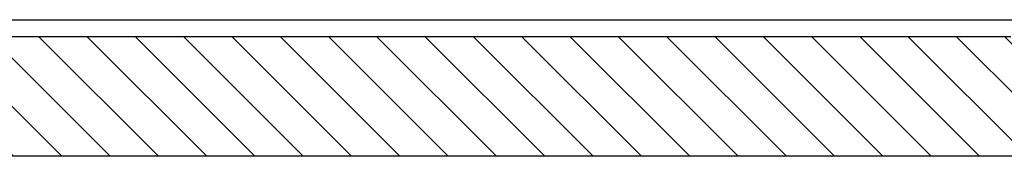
# Model space of a CAD drawing. Extents: x -1809 to 6113, y -4129 to 1471.
# Tile 83 of 197: x 3075.41 to 3104.24, y -2822.54 to -2818.54. Entities that reach past the tile are written whole.
import ezdxf

# ---------------------------------------------------------------- set-up
doc = ezdxf.new("R2010")
doc.units = 0
doc.linetypes.add('DASHED', pattern=[15, 7, -8])
doc.layers.get('0').update_dxf_attribs({"linetype": 'CONTINUOUS'})
doc.layers.add('1', color=7, linetype='CONTINUOUS')

# ---------------------------------------------------------------- blocks, each defined once
blk = doc.blocks.new('Z-STACK', base_point=(-660.966, -2918.356))
at = {"linetype": 'CONTINUOUS'}
h = blk.add_hatch(dxfattribs=at)
h.set_pattern_fill('USER', color=3, angle=135, pattern_type=0)
h.set_pattern_definition([(135, (-1117.57, -6668.1354), (-0.70710678, -0.70710678), [])])
h.paths.add_polyline_path([(3010.9, -2819.043), (3010.497, -2819.043), (3009.59, -2819.043), (3009.59, -2822.543), (3287.032, -2822.543), (3287.032, -2819.043), (3286.126, -2819.043), (3285.723, -2819.043), (3282.161, -2819.043), (3281.161, -2819.043), (3280.779, -2819.043), (3279.993, -2819.043), (3279.621, -2819.043), (3279.521, -2819.043), (3279.499, -2819.043), (3278.921, -2819.043), (3278.621, -2819.043), (3277.081, -2819.043), (3276.993, -2819.043), (3276.503, -2819.043), (3276.081, -2819.043), (3274.819, -2819.043), (3273.711, -2819.043), (3273.011, -2819.043), (3272.809, -2819.043), (3272.452, -2819.043), (3272.255, -2819.043), (3272.002, -2819.043), (3270.335, -2819.043), (3266.457, -2819.043), (3266.052, -2819.043), (3265.332, -2819.043), (3264.907, -2819.043), (3264.877, -2819.043), (3264.157, -2819.043), (3263.436, -2819.043), (3263.407, -2819.043), (3262.982, -2819.043), (3262.261, -2819.043), (3261.857, -2819.043), (3252.163, -2819.043), (3251.88, -2819.043), (3244.655, -2819.043), (3244.45, -2819.043), (3244.166, -2819.043), (3243.24, -2819.043), (3240.4, -2819.043), (3240.116, -2819.043), (3236.479, -2819.043), (3231.693, -2819.043), (3220.517, -2819.043), (3218.964, -2819.043), (3210.397, -2819.043), (3209.895, -2819.043), (3205.998, -2819.043), (3205.508, -2819.043), (3201.007, -2819.043), (3197.479, -2819.043), (3195.615, -2819.043), (3195.412, -2819.043), (3192.407, -2819.043), (3192.191, -2819.043), (3156.63, -2819.043), (3156.629, -2819.043), (3152.379, -2819.043), (3151.914, -2819.043), (3151.909, -2819.043), (3148.311, -2819.043), (3139.994, -2819.043), (3139.993, -2819.043), (3104.432, -2819.043), (3104.216, -2819.043), (3101.211, -2819.043), (3101.008, -2819.043), (3099.144, -2819.043), (3095.616, -2819.043), (3091.114, -2819.043), (3090.625, -2819.043), (3086.728, -2819.043), (3086.226, -2819.043), (3077.658, -2819.043), (3076.106, -2819.043), (3064.93, -2819.043), (3060.144, -2819.043), (3056.223, -2819.043), (3052.456, -2819.043), (3052.173, -2819.043), (3044.743, -2819.043), (3044.46, -2819.043), (3027.334, -2819.043), (3026.334, -2819.043), (3026.288, -2819.043), (3024.621, -2819.043), (3024.368, -2819.043), (3024.171, -2819.043), (3023.814, -2819.043), (3023.611, -2819.043), (3020.566, -2819.043), (3020.119, -2819.043), (3019.63, -2819.043), (3017.124, -2819.043), (3016.63, -2819.043)])
at = {"color": 5, "linetype": 'CONTINUOUS'}
for p, q in [((3065.44, -2818.543), (3076.106, -2818.543)), ((3076.106, -2818.543), (3077.658, -2818.543)), ((3077.658, -2818.543), (3086.728, -2818.543)), ((3086.728, -2818.543), (3091.114, -2818.543)), ((3091.114, -2818.543), (3095.616, -2818.543)), ((3095.616, -2818.543), (3099.144, -2818.543)), ((3099.144, -2818.543), (3101.008, -2818.543)), ((3101.008, -2818.543), (3104.216, -2818.543)), ((3104.216, -2818.543), (3139.993, -2818.543)), ((3076.106, -2819.043), (3064.93, -2819.043)), ((3077.658, -2819.043), (3076.106, -2819.043)), ((3095.616, -2819.043), (3091.114, -2819.043)), ((3099.144, -2819.043), (3095.616, -2819.043)), ((3101.008, -2819.043), (3099.144, -2819.043))]:
    blk.add_line(p, q, dxfattribs=at)
at = {"color": 5, "linetype": 'DASHED'}
for p, q in [((3076.106, -2819.043), (3064.93, -2819.043)), ((3077.658, -2819.043), (3076.106, -2819.043)), ((3086.226, -2819.043), (3077.658, -2819.043)), ((3086.728, -2819.043), (3086.226, -2819.043)), ((3090.625, -2819.043), (3086.728, -2819.043)), ((3091.114, -2819.043), (3090.625, -2819.043)), ((3095.616, -2819.043), (3091.114, -2819.043)), ((3099.144, -2819.043), (3095.616, -2819.043)), ((3101.008, -2819.043), (3099.144, -2819.043)), ((3101.211, -2819.043), (3101.008, -2819.043)), ((3104.216, -2819.043), (3101.211, -2819.043)), ((3104.432, -2819.043), (3104.216, -2819.043))]:
    blk.add_line(p, q, dxfattribs=at)
at = {"color": 7, "linetype": 'CONTINUOUS'}
for p, q in [((3086.226, -2819.043), (3077.658, -2819.043)), ((3086.728, -2819.043), (3086.226, -2819.043)), ((3090.625, -2819.043), (3086.728, -2819.043)), ((3091.114, -2819.043), (3090.625, -2819.043)), ((3101.211, -2819.043), (3101.008, -2819.043)), ((3104.216, -2819.043), (3101.211, -2819.043)), ((3104.432, -2819.043), (3104.216, -2819.043))]:
    blk.add_line(p, q, dxfattribs=at)
at = {"color": 3, "linetype": 'CONTINUOUS'}
blk.add_line((3287.032, -2822.543), (3009.59, -2822.543), dxfattribs=at)

msp = doc.modelspace()

# ---------------------------------------------------------------- block references
at = {"layer": '1'}
msp.add_blockref('Z-STACK', (-660.966, -2918.356), dxfattribs=at)

doc.saveas('drawing.dxf')
